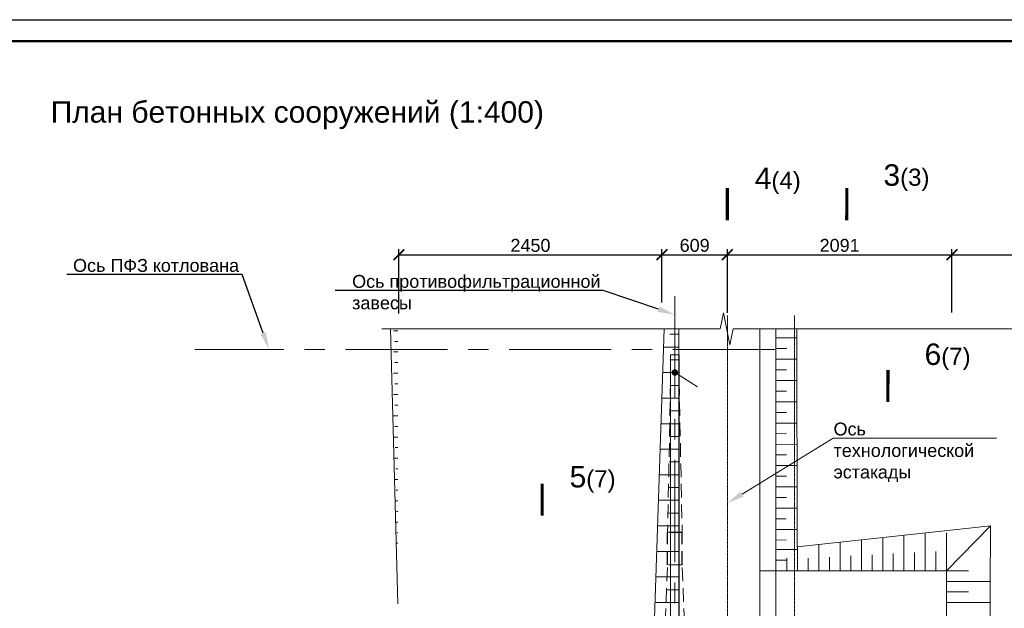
# Model space of a CAD drawing. Header units: millimetres. Extents: x -103517 to 366304, y 155051 to 387784.
# Tile 9 of 15: x 74056 to 96977, y 374085 to 387784. Entities that reach past the tile are written whole.
import ezdxf
from ezdxf import colors
from ezdxf.entities.mleader import LeaderData, LeaderLine
from ezdxf.enums import TextEntityAlignment as Align
from ezdxf.math import Vec2, Vec3

# ---------------------------------------------------------------- set-up
doc = ezdxf.new("R2010")
doc.units = ezdxf.units.MM
doc.header["$LTSCALE"] = 5
for name, pattern in [('CENTER', [50.8, 31.75, -6.35, 6.35, -6.35]), ('HIDDEN', [9.525, 6.35, -3.175]), ('осевая', [50.8, 31.75, -6.35, 6.35, -6.35])]:
    doc.linetypes.add(name, pattern=pattern)
for name, color, linetype, lineweight in [('Бетон', 7, 'Continuous', 35), ('выноски(точка)', 7, 'Continuous', 15), ('Отдел_Выноски(точка)', 7, 'Continuous', 15), ('Отдел_Заглавные надписи', 7, 'Continuous', 30), ('Отдел_Оси', 1, 'осевая', 15), ('Отдел_Разрезы. Сечения. Узлы', 7, 'Continuous', 15), ('текст', 7, 'Continuous', 25)]:
    doc.layers.add(name, color=color, linetype=linetype, lineweight=lineweight)
for name, color, linetype in [('горизонталь_20', 255, 'Continuous'), ('Оси', 1, 'осевая'), ('Размеры', 7, 'Continuous'), ('штамп(текст)', 7, 'Continuous')]:
    doc.layers.add(name, color=color, linetype=linetype)
doc.styles.add('arial', font='arial.ttf')
doc.styles.get("Standard").update_dxf_attribs({"font": 'arial.ttf'})
doc.styles.add('аrial', font='arial.ttf')
doc.dimstyles.new('400', dxfattribs={"dimscale": 100, "dimtxt": 3, "dimasz": 2.5, "dimexe": 1.25, "dimexo": 0.625, "dimtad": 1, "dimdec": 0, "dimlfac": 4, "dimtxsty": 'arial', "dimblk": 'ARCHTICK', "dimcen": 2.5, "dimadec": 0, "dimazin": 0, "dimtfac": 1, "dimtdec": 0, "dimtmove": 1, "dimatfit": 3, "dimldrblk": 'ARCHTICK', "dimfxl": 1, "dimtfill": 1, "dimarcsym": 0})

# ---------------------------------------------------------------- blocks, each defined once
blk = doc.blocks.new('_ArchTick')
at = {"color": 0, "linetype": 'ByBlock', "const_width": 0.15}
blk.add_lwpolyline([(-0.5, -0.5), (0.5, 0.5)], dxfattribs=at)
blk = doc.blocks.new('*D91')
at = {"layer": 'Defpoints', "color": 0, "transparency": 16777216}
for p in [(89008, 382315), (89008, 381137), (82883, 380887)]:
    blk.add_point(p, dxfattribs=at)
at = {"layer": 'Размеры', "color": 0, "lineweight": -2, "transparency": 16777216}
for p, q in [((82883, 380949), (82883, 382440)), ((89008, 381200), (89008, 382440)), ((82883, 382315), (89008, 382315))]:
    blk.add_line(p, q, dxfattribs=at)
at = {"layer": 'Размеры', "color": 0, "lineweight": -2, "transparency": 16777216, "xscale": 250, "yscale": 250, "zscale": 250, "rotation": 180}
blk.add_blockref('_ArchTick', (82883, 382315), dxfattribs=at)
at = {"layer": 'Размеры', "color": 0, "lineweight": -2, "transparency": 16777216, "xscale": 250, "yscale": 250, "zscale": 250}
blk.add_blockref('_ArchTick', (89008, 382315), dxfattribs=at)
at = {"layer": 'Размеры', "color": 0, "transparency": 16777216, "insert": (85946, 382530), "char_height": 300, "attachment_point": 5, "style": 'arial', "bg_fill": 3, "box_fill_scale": 1.1, "bg_fill_color": 256, "bg_fill_true_color": 13158600, "bg_fill_transparency": 0}
blk.add_mtext('2450', dxfattribs=at)
blk = doc.blocks.new('*D92')
at = {"layer": 'Defpoints', "color": 0, "transparency": 16777216}
for p in [(95758, 382315), (90531, 380898), (95758, 380906)]:
    blk.add_point(p, dxfattribs=at)
at = {"layer": 'Размеры', "color": 0, "lineweight": -2, "transparency": 16777216}
for p, q in [((90531, 380961), (90531, 382440)), ((95758, 380969), (95758, 382440)), ((90531, 382315), (95758, 382315))]:
    blk.add_line(p, q, dxfattribs=at)
at = {"layer": 'Размеры', "color": 0, "lineweight": -2, "transparency": 16777216, "xscale": 250, "yscale": 250, "zscale": 250, "rotation": 180}
blk.add_blockref('_ArchTick', (90531, 382315), dxfattribs=at)
at = {"layer": 'Размеры', "color": 0, "lineweight": -2, "transparency": 16777216, "xscale": 250, "yscale": 250, "zscale": 250}
blk.add_blockref('_ArchTick', (95758, 382315), dxfattribs=at)
at = {"layer": 'Размеры', "color": 0, "transparency": 16777216, "insert": (93144, 382530), "char_height": 300, "attachment_point": 5, "style": 'arial', "bg_fill": 3, "box_fill_scale": 1.1, "bg_fill_color": 256, "bg_fill_true_color": 13158600, "bg_fill_transparency": 0}
blk.add_mtext('2091', dxfattribs=at)
blk = doc.blocks.new('*D93')
at = {"layer": 'Defpoints', "color": 0, "transparency": 16777216}
for p in [(103721, 382315), (95758, 380906), (103721, 380887)]:
    blk.add_point(p, dxfattribs=at)
at = {"layer": 'Размеры', "color": 0, "lineweight": -2, "transparency": 16777216}
for p, q in [((95758, 380969), (95758, 382440)), ((103721, 380949), (103721, 382440)), ((95758, 382315), (103721, 382315))]:
    blk.add_line(p, q, dxfattribs=at)
at = {"layer": 'Размеры', "color": 0, "lineweight": -2, "transparency": 16777216, "xscale": 250, "yscale": 250, "zscale": 250, "rotation": 180}
blk.add_blockref('_ArchTick', (95758, 382315), dxfattribs=at)
at = {"layer": 'Размеры', "color": 0, "lineweight": -2, "transparency": 16777216, "xscale": 250, "yscale": 250, "zscale": 250}
blk.add_blockref('_ArchTick', (103721, 382315), dxfattribs=at)
at = {"layer": 'Размеры', "color": 0, "transparency": 16777216, "insert": (99739, 382530), "char_height": 300, "attachment_point": 5, "style": 'arial', "bg_fill": 3, "box_fill_scale": 1.1, "bg_fill_color": 256, "bg_fill_true_color": 13158600, "bg_fill_transparency": 0}
blk.add_mtext('3185', dxfattribs=at)
blk = doc.blocks.new('_Dot')
at = {"color": 0, "linetype": 'ByBlock', "lineweight": -2}
blk.add_line((-0.5, 0), (-1, 0), dxfattribs=at)
at = {"color": 0, "linetype": 'ByBlock', "const_width": 0.5}
blk.add_lwpolyline([(-0.25, 0, 1), (0.25, 0, 1)], format="xyb", close=True, dxfattribs=at)
blk = doc.blocks.new('*D99')
at = {"layer": 'Defpoints', "color": 0, "transparency": 16777216}
for p in [(90531, 382315), (89008, 381137), (90531, 380898)]:
    blk.add_point(p, dxfattribs=at)
at = {"layer": 'Размеры', "color": 0, "lineweight": -2, "transparency": 16777216}
for p, q in [((89008, 381200), (89008, 382440)), ((90531, 380961), (90531, 382440)), ((89008, 382315), (90531, 382315))]:
    blk.add_line(p, q, dxfattribs=at)
at = {"layer": 'Размеры', "color": 0, "lineweight": -2, "transparency": 16777216, "xscale": 250, "yscale": 250, "zscale": 250, "rotation": 180}
blk.add_blockref('_ArchTick', (89008, 382315), dxfattribs=at)
at = {"layer": 'Размеры', "color": 0, "lineweight": -2, "transparency": 16777216, "xscale": 250, "yscale": 250, "zscale": 250}
blk.add_blockref('_ArchTick', (90531, 382315), dxfattribs=at)
at = {"layer": 'Размеры', "color": 0, "transparency": 16777216, "insert": (89769, 382530), "char_height": 300, "attachment_point": 5, "style": 'arial', "bg_fill": 3, "box_fill_scale": 1.1, "bg_fill_color": 256, "bg_fill_true_color": 13158600, "bg_fill_transparency": 0}
blk.add_mtext('609', dxfattribs=at)
blk = doc.blocks.new('*U115')
blk.add_lwpolyline([(5, -5), (-1256, -5), (-1256, 589), (5, 589)], close=True)
at = {"lineweight": 50}
blk.add_lwpolyline([(0, 0), (-1236, 0), (-1236, 584), (0, 584)], close=True, dxfattribs=at)
at = {"style": 'arial'}
blk.add_attdef('ФОРМАТ', (-36, -3.63), '', height=2.5, dxfattribs=at)
at = {"layer": 'штамп(текст)', "style": 'arial', "flags": 4}
for tag, height, p in [('Номер', 5, (-60.62, 47.59)), ('Стадия', 3.5, (-42.7, 18.69)), ('Лист', 3.5, (-27.97, 18.69)), ('Листов', 3.5, (-9.45, 18.69)), ('Отдел', 1.8, (-23.21, 1.04)), ('Год', 1.8, (-6.88, 1.05))]:
    blk.add_attdef(tag, text='', height=height, dxfattribs=at).set_placement(p, align=Align.CENTER)
at = {"layer": 'штамп(текст)', "lineweight": 30, "flags": 104}
blk.add_attdef('Объект', text='', height=3.5, dxfattribs=at).set_placement((-60.79, 39.49), align=Align.TOP_CENTER)
at = {"layer": 'штамп(текст)', "style": 'arial', "flags": 4}
for tag, p in [('Разраб', (-164.12, 26.34)), ('Пров', (-164.12, 21.4)), ('Утвердил1', (-184.87, 11.1)), ('Нач.отд', (-164.12, 10.85)), ('Нк', (-164.12, 6.4)), ('Утвердил', (-184.87, 0.96)), ('ФИО_утв', (-164.12, 1.09))]:
    blk.add_attdef(tag, p, '', height=2.5, dxfattribs=at)
at = {"layer": 'штамп(текст)', "lineweight": 30, "flags": 104}
for tag, p in [('Комплект', (-84.04, 22.95)), ('НазваниеЛиста', (-84.91, 8.24))]:
    blk.add_attdef(tag, text='', height=3.5, dxfattribs=at).set_placement(p, align=Align.MIDDLE_CENTER)

msp = doc.modelspace()

# ---------------------------------------------------------------- linework, layer by layer
at = {"lineweight": 15}
for p, q in [((82857.1, 380545.1), (82755.1, 380545.1)), ((82857, 380297.7), (82792.7, 380297.7)), ((89398.4, 380461.6), (89188.4, 380461.6)), ((91665.1, 380377.4), (92157.5, 380375.9)), ((82857, 380050.3), (82755, 380050.3)), ((89398.4, 380164.5), (89048.3, 380164.5)), ((91664.3, 380129.9), (91911, 380129.1)), ((82856.9, 379802.9), (82792.5, 379802.9)), ((89398.4, 379867.3), (89188.4, 379867.3)), ((91663.5, 379882.4), (92158, 379880.9)), ((91662.8, 379634.9), (91908.5, 379634.1)), ((91662.8, 379634.9), (91910.5, 379634.1)), ((82856.9, 379555.5), (82754.9, 379555.5)), ((89398.4, 379570.1), (89028.3, 379570.1)), ((91662, 379387.4), (92154.5, 379385.9)), ((82856.8, 379308.1), (82792.4, 379308.1)), ((89398.4, 379273), (89188.4, 379273)), ((91661.3, 379139.9), (91908, 379139.1)), ((82856.7, 379060.7), (82754.8, 379060.7)), ((89398.4, 378975.8), (89008.3, 378975.8)), ((91660.5, 378892.4), (92154.9, 378890.9)), ((82856.7, 378813.3), (82792.3, 378813.3)), ((89398.4, 378678.6), (89188.4, 378678.6)), ((82856.6, 378565.9), (82754.6, 378565.9)), ((91659.7, 378644.9), (91905.5, 378644.1)), ((91659.7, 378644.9), (91907.4, 378644.1)), ((82856.5, 378318.5), (82792.2, 378318.5)), ((89398.4, 378381.5), (88988.3, 378381.5)), ((91659, 378397.4), (92151.4, 378395.9)), ((82856.5, 378071.1), (82754.5, 378071.1)), ((89398.4, 378084.3), (89188.4, 378084.3)), ((91658.2, 378149.9), (91904.9, 378149.1)), ((82856.4, 377823.7), (82800.6, 377823.7)), ((89398.4, 377787.1), (88968.3, 377787.1)), ((91657.5, 377902.4), (92151.9, 377900.9)), ((82856.4, 377576.3), (82767.5, 377576.3)), ((91656.7, 377654.9), (91904.4, 377654.1)), ((82855.6, 377328.9), (82809, 377328.9)), ((89398.4, 377490), (89178.4, 377490)), ((91656, 377407.4), (92152.3, 377405.9)), ((82855.5, 377081.5), (82780.5, 377081.5)), ((89398.4, 377192.8), (88948.3, 377192.8)), ((91655.2, 377159.9), (91903.9, 377159.1)), ((82856.2, 376834.1), (82817.4, 376834.1)), ((89398.4, 376895.6), (89168.4, 376895.6)), ((91654.4, 376912.4), (92152.8, 376910.9)), ((89398.4, 376598.5), (88928.3, 376598.5)), ((91653.7, 376664.9), (91903.3, 376664.1)), ((82856.1, 376586.7), (82793.4, 376586.7)), ((91652.9, 376417.4), (92153.2, 376415.8)), ((82856.1, 376339.3), (82825.8, 376339.3)), ((89398.4, 376301.3), (89158.4, 376301.3)), ((91652.2, 376169.9), (91902.8, 376169.1)), ((82856, 376091.9), (82806.4, 376091.9)), ((89398.4, 376004.1), (88908.3, 376004.1)), ((91651.4, 375922.4), (92153.7, 375920.8)), ((82855.9, 375844.5), (82834.2, 375844.5)), ((91650.6, 375674.9), (91902.3, 375674.1)), ((93650.7, 374954.1), (93650.9, 375679.2)), ((94145.7, 374953.9), (94145.9, 375732.6)), ((94640.7, 374953.8), (94640.9, 375785.9)), ((95135.7, 374953.7), (95135.9, 375839.3)), ((95630.7, 374953.5), (95630.9, 375839.1)), ((82855.9, 375597.1), (82819.4, 375597.1)), ((91650, 375454.1), (92152.2, 375452.6)), ((92165.7, 374954.5), (92165.8, 375519.1)), ((92660.7, 374954.3), (92660.8, 375572.5)), ((93155.7, 374954.2), (93155.9, 375625.8)), ((89398.4, 375409.8), (88888.3, 375409.8)), ((91918.2, 374955.7), (91918.2, 375251.4)), ((92413.2, 374954.4), (92413.3, 375250.1)), ((92908.2, 374954.3), (92908.3, 375276.7)), ((93403.2, 374954.1), (93403.3, 375303.3)), ((93898.2, 374954), (93898.3, 375330)), ((94393.2, 374953.9), (94393.3, 375356.6)), ((94888.2, 374953.8), (94888.3, 375383.2)), ((95383.2, 374953.6), (95383.3, 375409.8)), ((91649.2, 375206.6), (91900.8, 375205.9)), ((89398.4, 374815.5), (88868.3, 374815.5)), ((96140.6, 374953.7), (95631.8, 374953.6)), ((96649.8, 374710.3), (95630.7, 374710.1)), ((89398.4, 374518.3), (89128.4, 374518.3)), ((96139.6, 374466.7), (95630.8, 374466.6)), ((89398.4, 374221.2), (88848.3, 374221.2)), ((96647, 374223.4), (95630.8, 374223.2))]:
    msp.add_line(p, q, dxfattribs=at)
at = {"linetype": 'HIDDEN', "lineweight": 15, "ltscale": 10}
for p, q in [((89208.1, 379359), (89138.1, 375849)), ((89408.1, 379359), (89478.1, 375849)), ((89008.1, 371859), (89138.1, 375099)), ((89478.1, 375099), (89138.1, 375099)), ((89608.1, 371859), (89478.1, 375099))]:
    msp.add_line(p, q, dxfattribs=at)
at = {"lineweight": 20}
for points in [[(82856.3, 374189.8), (82688.5, 380589.6)], [(89398.4, 378678.6), (89398.4, 371546.8), (88758.2, 371542.6), (89062.6, 380589.6)], [(89398.4, 380589.6), (89398.4, 371546.8), (89398.4, 371546.7)], [(91283.1, 380589.6), (91283.3, 371546.5)], [(91658.3, 380589.6), (91658.1, 374954.6), (95631.9, 374953.6), (95631.4, 371545.1), (96631.8, 371544.8), (96657.2, 376003.3), (92154, 375517.8), (92149.5, 380589.6)], [(91658.1, 380589.6), (91658.3, 371546.5)], [(96657.2, 376003.3), (95630.7, 374953.6)], [(91274.3, 374954.7), (95631.9, 374953.6), (95631, 371545.1)]]:
    msp.add_lwpolyline(points, dxfattribs=at)
at = {"layer": 'Бетон', "lineweight": 20}
for p, q in [((89208.1, 371546.5), (89208.1, 379984)), ((89208.1, 379984), (89408.1, 379984)), ((89408.1, 371546.5), (89408.1, 379984))]:
    msp.add_line(p, q, dxfattribs=at)
at = {"layer": 'горизонталь_20', "linetype": 'HIDDEN', "lineweight": 25, "ltscale": 10}
for p, q in [((89478.1, 375849), (89138.1, 375849)), ((89138.1, 375099), (89138.1, 375849)), ((89478.1, 375099), (89478.1, 375849))]:
    msp.add_line(p, q, dxfattribs=at)
at = {"layer": 'Оси', "linetype": 'осевая', "lineweight": 15, "ltscale": 0.1}
msp.add_lwpolyline([(92091.3, 344105.8), (92091.3, 371578.9), (92090.7, 380898.2)], dxfattribs=at)
at = {"layer": 'Отдел_Оси', "color": 1, "linetype": 'CENTER', "ltscale": 15}
for p, q in [((89308.1, 381349.1), (89308.1, 333921.5)), ((91638.8, 380109), (78135.6, 380109))]:
    msp.add_line(p, q, dxfattribs=at)
at = {"layer": 'Отдел_Разрезы. Сечения. Узлы'}
msp.add_lwpolyline([(90530.1, 383116.3, 75, 75, 0), (90530, 383866.3, 75, 75, 0), (90530, 383616.3, 0, 100, 0), (91030, 383616.3, 0, 0, 0), (91780, 383616.3, 0, 0, 0)], format="xyseb", dxfattribs=at)
at = {"layer": 'текст'}
for points in [[(93309.8, 383114.3, 75, 75, 0), (93310.4, 383864.3, 75, 75, 0), (93310.2, 383614.3, 0, 100, 0), (93810.2, 383613.9, 0, 0, 0), (94560.2, 383613.3, 0, 0, 0)], [(94266.6, 378884.5, 75, 75, 0), (94267.2, 379634.5, 75, 75, 0), (94267, 379384.5, 0, 100, 0), (94767, 379384.2, 0, 0, 0), (95517, 379383.6, 0, 0, 0)], [(86219.1, 376239.2, 75, 75, 0), (86219.6, 376989.2, 75, 75, 0), (86219.4, 376739.2, 0, 100, 0), (86719.4, 376738.9, 0, 0, 0), (87469.4, 376738.3, 0, 0, 0)]]:
    msp.add_lwpolyline(points, format="xyseb", dxfattribs=at)

# ---------------------------------------------------------------- texts
at = {"insert": (91167.6, 384343.7), "char_height": 500, "attachment_point": 1, "style": 'аrial'}
msp.add_mtext_dynamic_manual_height_columns('4{\\H0.8x;(4)}', width=3148.469, gutter_width=12.5, heights=[0], dxfattribs=at)
at = {"char_height": 500, "attachment_point": 1, "rotation": 359.95835, "style": 'аrial'}
for s, insert in [('3{\\H0.8x;(3)}', (94164.2, 384418.3)), ('6{\\H0.8x;(7)}', (95121.1, 380248.4)), ('5{\\H0.8x;(7)}', (86857, 377398.4))]:
    msp.add_mtext_dynamic_manual_height_columns(s, width=3148.469, gutter_width=12.5, heights=[0], dxfattribs=dict(at, insert=insert))
at = {"layer": 'Отдел_Заглавные надписи', "insert": (80519.2, 385561.1), "char_height": 500, "width": 17131.58, "attachment_point": 5, "style": 'arial'}
msp.add_mtext('\\pxqc;План бетонных сооружений (1:400)', dxfattribs=at)

# ---------------------------------------------------------------- dimensions: what is measured, and where the dimension line sits
at = {"layer": 'Размеры'}
dim = msp.add_linear_dim(base=(89008.1, 382314.5), p1=(82883.1, 380886.8), p2=(89008.1, 381137.3), dimstyle='400', override={"dimlfac": 0.4}, dxfattribs=at)
dim.commit()
dim.dimension.update_dxf_attribs({"geometry": '*D91', "text_midpoint": (85945.6, 382530.2)})

# ---------------------------------------------------------------- leaders
ml = msp.add_multileader_mtext('Standard')
ml.set_content('Ось ПФЗ котлована', color=256)
ml.set_leader_properties()
ml.build(insert=Vec2(0, 0))
ml.multileader.update_dxf_attribs({"text_left_attachment_type": 6, "text_right_attachment_type": 6, "arrow_head_size": 400})
ctx = ml.context
ctx.base_point, ctx.char_height, ctx.arrow_head_size, ctx.plane_origin = Vec3(75296, 381854.8), 300, 400, Vec3(87425.8, 380844.7)
ctx.left_attachment, ctx.right_attachment = 6, 6
notes = []
notes.append((ctx, [(1, (1, 1, 0), (79231.7, 381854.8), (-1, 0), 103.7, [(0, [(79862.1, 380109)], 0, [])])]))
ctx.mtext.insert, ctx.mtext.flow_direction = Vec3(75298, 382214.8), 5
at = {"layer": 'выноски(точка)'}
ml = msp.add_multileader_mtext('Standard', dxfattribs=at)
ml.set_content('', color=256, style='arial')
ml.set_leader_properties(color=256, linetype='ByLayer', lineweight=-1)
ml.set_arrow_properties(name='DOT')
ml.build(insert=Vec2(0, 0))
ml.multileader.update_dxf_attribs({"text_left_attachment_type": 6, "text_right_attachment_type": 6, "dogleg_length": 0, "arrow_head_size": 150})
ctx = ml.context
ctx.base_point, ctx.char_height, ctx.arrow_head_size, ctx.plane_origin, ctx.plane_x_axis, ctx.plane_y_axis = Vec3(89834.7, 379237.7), 300, 150, Vec3(90132.1, 379274.9), Vec3(0, 1), Vec3(-1, 0)
ctx.left_attachment, ctx.right_attachment = 6, 6
notes.append((ctx, [(0, (1, 1, 0), (89834.7, 379241.7), (0, -1), 0, [(0, [(89308.1, 379573.8)], 0, [])])]))
ctx.mtext.insert, ctx.mtext.text_direction, ctx.mtext.rotation, ctx.mtext.flow_direction = Vec3(89534.7, 379239.7), Vec3(0, 1), 1.5707963, 5
at = {"layer": 'Отдел_Выноски(точка)'}
ml = msp.add_multileader_mtext('Standard', dxfattribs=at)
ml.set_content('Ось технологической\\Pэстакады', color=256, style='arial')
ml.set_leader_properties(color=256, linetype='ByLayer', lineweight=-1)
ml.build(insert=Vec2(0, 0))
ml.multileader.update_dxf_attribs({"text_left_attachment_type": 6, "text_right_attachment_type": 6, "arrow_head_size": 400})
ctx = ml.context
ctx.base_point, ctx.char_height, ctx.arrow_head_size, ctx.plane_origin = Vec3(92999.8, 378046), 300, 400, Vec3(102408.6, 376606.8)
ctx.left_attachment, ctx.right_attachment = 6, 6
notes.append((ctx, [(0, (1, 1, 0), (92991.8, 378046), (1, 0), 8, [(0, [(90530.6, 376531.9)], 0, [])])]))
ctx.mtext.insert, ctx.mtext.width, ctx.mtext.defined_height, ctx.mtext.flow_direction = Vec3(93001.8, 378407.6), 3756.599, 3854.7, 5
for ctx, leaders in notes:
    for number, flags, end, landing, length, lines in leaders:
        leader = LeaderData()
        leader.index, (leader.has_last_leader_line, leader.has_dogleg_vector, leader.attachment_direction) = number, flags
        leader.last_leader_point, leader.dogleg_vector, leader.dogleg_length = Vec3(end), Vec3(landing), length
        for number, points, colour, breaks in lines:
            line = LeaderLine()
            line.index, line.vertices, line.color, line.breaks = number, Vec3.list(points), colors.encode_raw_color(colour), breaks
            leader.lines.append(line)
        ctx.leaders.append(leader)

# ---------------------------------------------------------------- next in the draw order: dimensions: what is measured, and where the dimension line sits
at = {"layer": 'Размеры'}
dim = msp.add_linear_dim(base=(95758.1, 382314.5), p1=(90530.6, 380898.2), p2=(95758.1, 380906), dimstyle='400', override={"dimlfac": 0.4}, dxfattribs=at)
dim.commit()
dim.dimension.update_dxf_attribs({"geometry": '*D92', "text_midpoint": (93144.4, 382530.2)})

# ---------------------------------------------------------------- next in the draw order: leaders
ml = msp.add_multileader_mtext('Standard')
ml.set_content('Ось противофильтрационной\\Pзавесы', color=256)
ml.set_leader_properties()
ml.build(insert=Vec2(0, 0))
ml.multileader.update_dxf_attribs({"text_left_attachment_type": 6, "text_right_attachment_type": 6, "arrow_head_size": 400})
ctx = ml.context
ctx.base_point, ctx.char_height, ctx.arrow_head_size, ctx.plane_origin = Vec3(81793, 381483.3), 300, 400, Vec3(96116.4, 380842)
ctx.left_attachment, ctx.right_attachment = 6, 6
notes = []
notes.append((ctx, [(1, (1, 1, 0), (87637.1, 381483.3), (-1, 0), 105.7, [(0, [(89308.1, 380916.9)], 0, [])])]))
ctx.mtext.insert, ctx.mtext.flow_direction = Vec3(81795, 381843.3), 5
for ctx, leaders in notes:
    for number, flags, end, landing, length, lines in leaders:
        leader = LeaderData()
        leader.index, (leader.has_last_leader_line, leader.has_dogleg_vector, leader.attachment_direction) = number, flags
        leader.last_leader_point, leader.dogleg_vector, leader.dogleg_length = Vec3(end), Vec3(landing), length
        for number, points, colour, breaks in lines:
            line = LeaderLine()
            line.index, line.vertices, line.color, line.breaks = number, Vec3.list(points), colors.encode_raw_color(colour), breaks
            leader.lines.append(line)
        ctx.leaders.append(leader)

# ---------------------------------------------------------------- next in the draw order: linework, layer by layer
at = {"layer": 'Оси', "linetype": 'осевая', "lineweight": 15, "ltscale": 0.1}
msp.add_lwpolyline([(90531.2, 345296.4), (90531.2, 371578.9), (90530.6, 380898.2)], dxfattribs=at)

# ---------------------------------------------------------------- next in the draw order: dimensions: what is measured, and where the dimension line sits
at = {"layer": 'Размеры'}
dim = msp.add_linear_dim(base=(103720.6, 382314.5), p1=(95758.1, 380906), p2=(103720.6, 380886.8), dimstyle='400', override={"dimlfac": 0.4}, dxfattribs=at)
dim.commit()
dim.dimension.update_dxf_attribs({"geometry": '*D93', "text_midpoint": (99739.4, 382530.3)})

# ---------------------------------------------------------------- next in the draw order: linework, layer by layer
at = {"lineweight": 20, "ltscale": 5}
msp.add_lwpolyline([(82483.6, 380589.6), (90365.6, 380589.6), (90440.6, 380964.6), (90590.6, 380214.6), (90665.6, 380589.6), (125544.3, 380589.6)], dxfattribs=at)

# ---------------------------------------------------------------- next in the draw order: dimensions: what is measured, and where the dimension line sits
at = {"layer": 'Размеры'}
dim = msp.add_linear_dim(base=(90530.6, 382314.5), p1=(89008.1, 381137.3), p2=(90530.6, 380898.2), angle=180, dimstyle='400', override={"dimlfac": 0.4}, dxfattribs=at)
dim.commit()
dim.dimension.update_dxf_attribs({"geometry": '*D99', "text_midpoint": (89769.4, 382530.2)})

# ---------------------------------------------------------------- next in the draw order: block references
at = {"lineweight": -3, "xscale": 100, "yscale": 100, "zscale": 100}
msp.add_blockref('*U115', (151023.4, 328883.7), dxfattribs=at)

doc.saveas('drawing.dxf')
